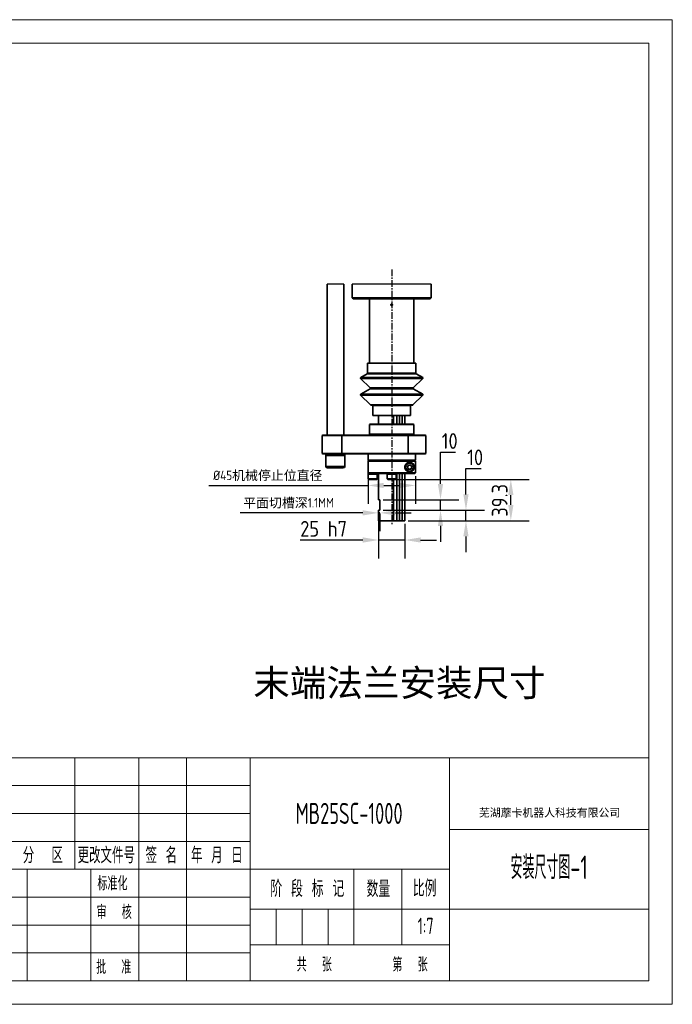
# Model space of a CAD drawing. Header units: millimetres. Extents: x 13873 to 18697, y 1443 to 6366.
# Tile 18 of 28: x 18076 to 18697, y 1443 to 2380. Entities that reach past the tile are written whole.
import ezdxf
from ezdxf.enums import TextEntityAlignment as Align

# ---------------------------------------------------------------- set-up
doc = ezdxf.new("R2010")
doc.units = ezdxf.units.MM
doc.header["$PDSIZE"] = -1
doc.linetypes.add('CENTER', pattern=[10.16, 6.35, -1.27, 1.27, -1.27])
for name, color, linetype, lineweight in [('1轮廓实线层', 7, 'Continuous', 18), ('2细线层', 4, 'Continuous', 13), ('6文字层', 3, 'Continuous', 13), ('L2', 6, 'Continuous', 13), ('图框层', 7, 'Continuous', 18)]:
    doc.layers.add(name, color=color, linetype=linetype, lineweight=lineweight)
doc.styles.add('PC_TEXTSTYLE', font='ISOCP.SHX', dxfattribs={"width": 0.707, "bigfont": 'GBCBIG.SHX'})
doc.styles.add('仿宋体', font='txt')
doc.styles.add('标准汉字', font='gbenor.shx', dxfattribs={"bigfont": 'gbcbig.shx'})
doc.dimstyles.new('副本 ISO-25', dxfattribs={"dimscale": 5, "dimtxt": 3, "dimasz": 3, "dimexe": 3.5, "dimexo": 0.625, "dimtad": 1, "dimtoh": 1, "dimdec": 1, "dimdsep": 46, "dimtxsty": '标准汉字', "dimcen": 2.5, "dimclrd": 4, "dimclre": 4, "dimclrt": 3, "dimadec": 0, "dimazin": 0, "dimtfac": 1, "dimtdec": 1, "dimtmove": 1, "dimatfit": 3, "dimfxl": 1, "dimarcsym": 0})

# ---------------------------------------------------------------- blocks, each defined once
blk = doc.blocks.new('ZwmFrameMain_1_A4^_^无分区图框^_^landscape')
at = {"layer": '1轮廓实线层'}
for p, q in [((0, 0), (0, 200)), ((267, 200), (0, 200)), ((267, 200), (267, 0)), ((0, 0), (267, 0))]:
    blk.add_line(p, q, dxfattribs=at)
at = {"layer": '2细线层'}
for p, q in [((-25, -5), (-25, 205)), ((272, 205), (-25, 205)), ((272, 205), (272, -5)), ((-25, -5), (272, -5))]:
    blk.add_line(p, q, dxfattribs=at)
blk = doc.blocks.new('ZwmFrameMain_1_横向标题栏')
at = {"layer": '1轮廓实线层'}
for p, q in [((-153, 47.6), (0, 47.6)), ((-153, 0), (-153, 47.6))]:
    blk.add_line(p, q, dxfattribs=at)
at = {"layer": '2细线层', "color": 6, "linetype": 'Continuous'}
for p, q in [((-144.5, 23.8), (-144.5, 47.6)), ((-136, 23.8), (-136, 47.6)), ((-122.4, 23.8), (-122.4, 47.6)), ((-108.8, 0), (-108.8, 47.6)), ((-108.8, 23.8), (-108.8, 47.6)), ((-98.6, 0), (-98.6, 47.6)), ((-85, 0), (-85, 47.6)), ((-42.5, 0), (-42.5, 47.6)), ((-153, 41.65), (-85, 41.65)), ((-153, 35.7), (-85, 35.7)), ((-42.5, 32.3), (0, 32.3)), ((-153, 29.75), (-85, 29.75)), ((-153, 23.8), (-42.5, 23.8)), ((-142.8, 0), (-142.8, 23.8)), ((-132.6, 0), (-132.6, 23.8)), ((-62.9, 7.65), (-62.9, 23.8)), ((-52.7, 7.65), (-52.7, 23.8)), ((-153, 17.85), (-85, 17.85)), ((-85, 15.3), (0, 15.3)), ((-79.47, 7.65), (-79.47, 15.3)), ((-73.95, 7.65), (-73.95, 15.3)), ((-68.42, 7.65), (-68.42, 15.3)), ((-153, 11.9), (-85, 11.9)), ((-85, 7.65), (-42.5, 7.65)), ((-153, 5.95), (-85, 5.95))]:
    blk.add_line(p, q, dxfattribs=at)
at = {"layer": 'L2', "linetype": 'Continuous'}
blk.add_line((-119, 0), (-119, 23.8), dxfattribs=at)
at = {"layer": '6文字层', "color": 4, "linetype": 'Continuous', "insert": (-21.17, 35.77), "char_height": 1.7, "width": 46.9115, "attachment_point": 5, "style": '仿宋体'}
blk.add_mtext('芜湖藦卡机器人科技有限公司', dxfattribs=at)
at = {"layer": '6文字层', "color": 6, "style": '标准汉字'}
for s, insert, char_height, width, attachment_point in [('标记', (-149.17, 26.77), 3.4, 9.9025, 5), ('处数', (-140.26, 26.77), 3.4, 9.7325, 5), ('更改文件号', (-115.72, 26.77), 3.4, 24.905, 5), ('签 名', (-103.99, 26.77), 3.4, 12.6286, 5), ('年 月 日', (-92.13, 26.77), 3.4, 20.3696, 5), ('分  区', (-129.24, 26.77), 3.4, 16.2896, 5), ('设   计', (-147.87, 21.02), 2.975, 17.0478, 5), ('标准化', (-114.39, 20.78), 2.975, 13.1644, 5), ('阶 段 标 记', (-80.73, 17.89), 3.5, 25.8612, 7), ('数量', (-60.2, 17.85), 3.5, 8.5159, 7), ('比例', (-50.35, 17.98), 3.5, 7.9953, 7), ('主管设计', (-147.75, 14.68), 2.975, 17.1806, 5), ('审  核', (-114.03, 14.65), 2.975, 13.9931, 5), ('校   对', (-147.84, 9.04), 2.975, 17.2709, 5), ('共  张        第  张', (-75.11, 1.97), 2.975, 51.7172, 7), ('工艺会签', (-147.73, 2.95), 2.975, 17.255, 5), ('批  准', (-114.13, 2.95), 2.975, 14.1047, 5)]:
    blk.add_mtext(s, dxfattribs=dict(at, insert=insert, char_height=char_height, width=width, attachment_point=attachment_point))
at = {"layer": '6文字层', "color": 4, "style": 'PC_TEXTSTYLE', "flags": 8}
for tag, height, width, p, p2 in [('产品名称或材料标记', 4.5, 0.911854, (-77.25, 33.47), (-50.6, 33.47)), ('图样名称', 5, 2.846512, (-41.5, 21.71), (-1, 21.71)), ('图样代号', 5, 2.86875, (-41.5, 5.64), (-1, 5.64))]:
    blk.add_attdef(tag, text='', height=height, dxfattribs=dict(at, width=width)).set_placement(p, p2, align=Align.FIT)
at = {"layer": '6文字层', "color": 6, "style": 'PC_TEXTSTYLE', "width": 9.241641, "flags": 8}
blk.add_attdef('设计', text='', height=2.12, rotation=359.5768, dxfattribs=at).set_placement((-141.75, 19.99), (-133.89, 19.93), align=Align.FIT)
at = {"layer": '6文字层', "color": 6, "style": 'PC_TEXTSTYLE', "flags": 8}
for tag, height, width, p, p2 in [('审核', 2.12, 2.542374, (-141.61, 14.16), (-134.04, 14.16)), ('重量', 3.5, 1.685865, (-61.9, 10.1), (-53.7, 10.1)), ('比例', 3.5, 1.699352, (-51.7, 9.95), (-43.5, 9.95))]:
    blk.add_attdef(tag, text='', height=height, dxfattribs=dict(at, width=width)).set_placement(p, p2, align=Align.FIT)
blk = doc.blocks.new('*D39')
at = {"color": 4, "lineweight": -2, "transparency": 16777216}
for p, q in [((18417.19, 1900.51), (18417.19, 1867.75)), ((18442.19, 1900.51), (18442.19, 1867.75)), ((18402.19, 1885.25), (18342.5, 1885.25)), ((18442.19, 1885.25), (18417.19, 1885.25)), ((18457.19, 1885.25), (18472.19, 1885.25))]:
    blk.add_line(p, q, dxfattribs=at)
at = {"color": 4, "transparency": 16777216}
for points in [[(18402.19, 1887.75), (18402.19, 1882.75), (18417.19, 1885.25)], [(18457.19, 1887.75), (18457.19, 1882.75), (18442.19, 1885.25)]]:
    blk.add_solid(points, dxfattribs=at)
at = {"layer": 'Defpoints', "color": 0, "transparency": 16777216}
for p in [(18417.19, 1903.63), (18442.19, 1903.63), (18442.19, 1885.25)]:
    blk.add_point(p, dxfattribs=at)
at = {"color": 3, "transparency": 16777216, "insert": (18364.85, 1895.88), "char_height": 15, "attachment_point": 5, "style": '标准汉字'}
blk.add_mtext('25 h7', dxfattribs=at)
blk = doc.blocks.new('*D40')
at = {"color": 4, "lineweight": -2, "transparency": 16777216}
for p, q in [((18500.36, 1928.63), (18500.36, 1953.29)), ((18500.36, 1953.29), (18514.75, 1953.29)), ((18421.42, 1913.63), (18517.86, 1913.63)), ((18500.36, 1903.63), (18500.36, 1913.63)), ((18445.32, 1903.63), (18517.86, 1903.63)), ((18500.36, 1888.63), (18500.36, 1873.63))]:
    blk.add_line(p, q, dxfattribs=at)
at = {"color": 4, "transparency": 16777216}
for points in [[(18497.86, 1928.63), (18502.86, 1928.63), (18500.36, 1913.63)], [(18497.86, 1888.63), (18502.86, 1888.63), (18500.36, 1903.63)]]:
    blk.add_solid(points, dxfattribs=at)
at = {"layer": 'Defpoints', "color": 0, "transparency": 16777216}
for p in [(18418.29, 1913.63), (18500.36, 1913.63), (18442.19, 1903.63)]:
    blk.add_point(p, dxfattribs=at)
at = {"color": 3, "transparency": 16777216, "insert": (18509.12, 1963.91), "char_height": 15, "attachment_point": 5, "style": '标准汉字'}
blk.add_mtext('10', dxfattribs=at)
blk = doc.blocks.new('*D41')
at = {"color": 4, "lineweight": -2, "transparency": 16777216}
for p, q in [((18476.13, 1938.63), (18476.13, 1968.82)), ((18476.13, 1968.82), (18490.51, 1968.82)), ((18421.42, 1923.63), (18493.63, 1923.63)), ((18476.13, 1913.63), (18476.13, 1923.63)), ((18421.42, 1913.63), (18493.63, 1913.63)), ((18476.13, 1898.63), (18476.13, 1883.63))]:
    blk.add_line(p, q, dxfattribs=at)
at = {"color": 4, "transparency": 16777216}
for points in [[(18473.63, 1938.63), (18478.63, 1938.63), (18476.13, 1923.63)], [(18473.63, 1898.63), (18478.63, 1898.63), (18476.13, 1913.63)]]:
    blk.add_solid(points, dxfattribs=at)
at = {"layer": 'Defpoints', "color": 0, "transparency": 16777216}
for p in [(18418.29, 1923.63), (18476.13, 1923.63), (18418.29, 1913.63)]:
    blk.add_point(p, dxfattribs=at)
at = {"color": 3, "transparency": 16777216, "insert": (18484.88, 1979.45), "char_height": 15, "attachment_point": 5, "style": '标准汉字'}
blk.add_mtext('10', dxfattribs=at)
blk = doc.blocks.new('*D42')
at = {"color": 4, "lineweight": -2, "transparency": 16777216}
for p, q in [((18432.82, 1942.93), (18560.57, 1942.93)), ((18543.07, 1918.63), (18543.07, 1927.93)), ((18445.32, 1903.63), (18560.57, 1903.63))]:
    blk.add_line(p, q, dxfattribs=at)
at = {"color": 4, "transparency": 16777216}
for points in [[(18540.57, 1927.93), (18545.57, 1927.93), (18543.07, 1942.93)], [(18540.57, 1918.63), (18545.57, 1918.63), (18543.07, 1903.63)]]:
    blk.add_solid(points, dxfattribs=at)
at = {"layer": 'Defpoints', "color": 0, "transparency": 16777216}
for p in [(18429.69, 1942.93), (18543.07, 1942.93), (18442.19, 1903.63)]:
    blk.add_point(p, dxfattribs=at)
at = {"color": 3, "transparency": 16777216, "insert": (18532.45, 1922.95), "char_height": 15, "attachment_point": 5, "rotation": 90, "style": '标准汉字'}
blk.add_mtext('39.3', dxfattribs=at)
blk = doc.blocks.new('*D43')
at = {"color": 4, "lineweight": -2, "transparency": 16777216}
for p, q in [((18407.19, 1946.01), (18407.19, 1919.66)), ((18452.18, 1946.01), (18452.18, 1919.66)), ((18255.5, 1937.16), (18407.19, 1937.16)), ((18422.19, 1937.16), (18437.18, 1937.16))]:
    blk.add_line(p, q, dxfattribs=at)
at = {"color": 4, "transparency": 16777216}
for points in [[(18422.19, 1939.66), (18422.19, 1934.66), (18407.19, 1937.16)], [(18437.18, 1939.66), (18437.18, 1934.66), (18452.18, 1937.16)]]:
    blk.add_solid(points, dxfattribs=at)
at = {"layer": 'Defpoints', "color": 0, "transparency": 16777216}
for p in [(18407.19, 1949.13), (18452.18, 1949.13), (18452.18, 1937.16)]:
    blk.add_point(p, dxfattribs=at)
at = {"color": 3, "transparency": 16777216, "insert": (18311.79, 1946.27), "char_height": 15, "attachment_point": 5, "style": '标准汉字'}
blk.add_mtext('{\\H0.6x;\\C2;%%C45\\fSimSun|b0|i0|c134|p2;机械停止位直径}', dxfattribs=at)
blk = doc.blocks.new('*D44')
at = {"color": 4, "lineweight": -2, "transparency": 16777216}
for p, q in [((18402.19, 1911.09), (18285.4, 1911.09)), ((18418.29, 1911.09), (18417.19, 1911.09)), ((18417.19, 1910.51), (18417.19, 1893.59)), ((18418.29, 1910.51), (18418.29, 1893.59)), ((18433.29, 1911.09), (18448.29, 1911.09))]:
    blk.add_line(p, q, dxfattribs=at)
at = {"color": 4, "transparency": 16777216}
for points in [[(18402.19, 1913.59), (18402.19, 1908.59), (18417.19, 1911.09)], [(18433.29, 1913.59), (18433.29, 1908.59), (18418.29, 1911.09)]]:
    blk.add_solid(points, dxfattribs=at)
at = {"layer": 'Defpoints', "color": 0, "transparency": 16777216}
for p in [(18417.19, 1913.63), (18418.29, 1913.63), (18418.29, 1911.09)]:
    blk.add_point(p, dxfattribs=at)
at = {"color": 3, "transparency": 16777216, "insert": (18331.52, 1920.17), "char_height": 15, "attachment_point": 5, "style": '标准汉字'}
blk.add_mtext('{\\fSimSun|b0|i0|c134|p2;\\H0.6x;\\C2;平面切槽深\\Fgbenor,gbcbig|c134;1.1MM}', dxfattribs=at)

msp = doc.modelspace()

# ---------------------------------------------------------------- linework, layer by layer
at = {"color": 1, "linetype": 'CENTER'}
msp.add_line((18429.69, 2142.83), (18429.69, 1900.3), dxfattribs=at)
at = {"linetype": 'Continuous', "lineweight": 35}
for p, q in [((18368.13, 2128.63), (18368.13, 1985.13)), ((18384.13, 1985.13), (18384.13, 2128.63)), ((18392.19, 2128.63), (18392.19, 2115.63)), ((18467.19, 2115.63), (18467.19, 2128.63)), ((18392.19, 2115.63), (18393.19, 2114.63)), ((18467.19, 2115.63), (18392.19, 2115.63)), ((18393.19, 2114.63), (18466.19, 2114.63)), ((18408.69, 2114.63), (18408.69, 2053.63)), ((18430.15, 2109.73), (18428.99, 2109.36)), ((18428.99, 2109.35), (18429.45, 2109.5)), ((18450.69, 2053.63), (18450.69, 2114.63)), ((18466.19, 2114.63), (18467.19, 2115.63)), ((18406.69, 2053.63), (18406.69, 2043.92)), ((18422.32, 2053.63), (18406.69, 2053.63)), ((18452.69, 2053.63), (18422.32, 2053.63)), ((18452.69, 2043.92), (18452.69, 2053.63)), ((18406.44, 2043.49), (18400.2, 2039.88)), ((18422.24, 2043.49), (18406.44, 2043.49)), ((18406.69, 2043.92), (18452.69, 2043.92)), ((18452.94, 2043.49), (18422.24, 2043.49)), ((18459.19, 2039.88), (18452.94, 2043.49)), ((18400.1, 2039.1), (18409.23, 2029.96)), ((18459.29, 2039.1), (18400.1, 2039.1)), ((18420.4, 2039.88), (18400.2, 2039.88)), ((18459.19, 2039.88), (18420.4, 2039.88)), ((18450.15, 2029.96), (18459.29, 2039.1)), ((18409.13, 2029.17), (18400.2, 2024.01)), ((18423.1, 2029.17), (18409.13, 2029.17)), ((18409.23, 2029.96), (18450.15, 2029.96)), ((18450.26, 2029.17), (18423.1, 2029.17)), ((18459.19, 2024.01), (18450.26, 2029.17)), ((18400.1, 2023.23), (18409.55, 2013.78)), ((18459.29, 2023.23), (18400.1, 2023.23)), ((18420.4, 2024.01), (18400.2, 2024.01)), ((18459.19, 2024.01), (18420.4, 2024.01)), ((18449.84, 2013.78), (18459.29, 2023.23)), ((18409.55, 2013.78), (18449.84, 2013.78)), ((18411.69, 2013.13), (18411.69, 2003.63)), ((18423.77, 2013.13), (18411.69, 2013.13)), ((18447.69, 2013.13), (18423.77, 2013.13)), ((18447.69, 2003.63), (18447.69, 2013.13)), ((18411.69, 2003.63), (18423.92, 2003.63)), ((18417.19, 2003.33), (18417.19, 2003.63)), ((18417.19, 2003.33), (18417.19, 1995.63)), ((18423.92, 2003.63), (18447.69, 2003.63)), ((18431.26, 1995.63), (18431.26, 2003.63)), ((18434.53, 2003.63), (18434.53, 1995.63)), ((18437.25, 1995.63), (18437.25, 2003.63)), ((18439.65, 2003.63), (18439.65, 1995.63)), ((18442.19, 1995.63), (18442.19, 2003.63)), ((18409.19, 1995.63), (18408.69, 1995.13)), ((18408.69, 1995.13), (18408.69, 1986.13)), ((18450.69, 1995.13), (18408.69, 1995.13)), ((18409.19, 1995.63), (18450.19, 1995.63)), ((18450.69, 1995.13), (18450.19, 1995.63)), ((18450.69, 1986.13), (18450.69, 1995.13)), ((18364.13, 1985.13), (18363.63, 1984.63)), ((18363.63, 1984.63), (18363.63, 1967.63)), ((18382.19, 1984.63), (18363.63, 1984.63)), ((18364.13, 1985.13), (18381.94, 1985.13)), ((18382.19, 1984.63), (18381.94, 1985.13)), ((18381.94, 1985.13), (18445.19, 1985.13)), ((18382.19, 1984.63), (18382.19, 1967.63)), ((18445.43, 1984.63), (18382.19, 1984.63)), ((18408.69, 1986.13), (18409.19, 1985.63)), ((18408.69, 1986.13), (18450.69, 1986.13)), ((18450.19, 1985.63), (18409.19, 1985.63)), ((18412.19, 1985.63), (18412.19, 1985.13)), ((18445.19, 1985.13), (18445.43, 1984.63)), ((18445.19, 1985.13), (18461.69, 1985.13)), ((18445.43, 1984.63), (18445.43, 1967.63)), ((18462.19, 1984.63), (18445.43, 1984.63)), ((18447.19, 1985.13), (18447.19, 1985.63)), ((18450.19, 1985.63), (18450.69, 1986.13)), ((18462.19, 1984.63), (18461.69, 1985.13)), ((18462.19, 1967.63), (18462.19, 1984.63)), ((18363.63, 1967.63), (18364.13, 1967.13)), ((18363.63, 1967.63), (18382.19, 1967.63)), ((18381.94, 1967.13), (18364.13, 1967.13)), ((18367.13, 1967.13), (18367.13, 1965.83)), ((18367.13, 1965.83), (18367.13, 1955.33)), ((18367.13, 1965.83), (18383.67, 1965.83)), ((18385.13, 1965.83), (18367.13, 1965.83)), ((18381.94, 1967.13), (18382.19, 1967.63)), ((18445.19, 1967.13), (18381.94, 1967.13)), ((18382.19, 1967.63), (18445.43, 1967.63)), ((18383.67, 1965.83), (18385.13, 1965.83)), ((18385.13, 1965.83), (18385.13, 1967.13)), ((18385.13, 1955.33), (18385.13, 1965.83)), ((18407.19, 1967.13), (18407.19, 1961.13)), ((18407.19, 1961.13), (18407.69, 1960.63)), ((18407.19, 1961.13), (18452.19, 1961.13)), ((18407.69, 1960.63), (18407.19, 1960.13)), ((18407.19, 1960.13), (18407.19, 1949.13)), ((18407.19, 1960.13), (18452.18, 1960.13)), ((18451.69, 1960.63), (18407.69, 1960.63)), ((18451.68, 1960.63), (18407.69, 1960.63)), ((18445.43, 1967.63), (18445.19, 1967.13)), ((18461.69, 1967.13), (18445.19, 1967.13)), ((18445.43, 1967.63), (18462.19, 1967.63)), ((18452.18, 1960.13), (18451.68, 1960.63)), ((18451.69, 1960.63), (18452.19, 1961.13)), ((18452.18, 1949.13), (18452.18, 1960.13)), ((18452.19, 1961.13), (18452.19, 1967.13)), ((18461.69, 1967.13), (18462.19, 1967.63)), ((18367.13, 1955.33), (18383.67, 1955.33)), ((18382.41, 1953.83), (18368.63, 1953.83)), ((18383.63, 1953.83), (18382.41, 1953.83)), ((18383.67, 1955.33), (18385.13, 1955.33)), ((18445.54, 1956.63), (18444.38, 1954.63)), ((18444.38, 1954.63), (18445.54, 1952.63)), ((18447.85, 1956.63), (18445.54, 1956.63)), ((18445.54, 1952.63), (18447.85, 1952.63)), ((18449, 1954.63), (18447.85, 1956.63)), ((18447.85, 1952.63), (18449, 1954.63)), ((18451.08, 1953.61), (18451.08, 1955.65)), ((18407.19, 1949.13), (18407.69, 1948.63)), ((18407.19, 1949.13), (18452.18, 1949.13)), ((18407.19, 1948.63), (18407.19, 1947.93)), ((18407.81, 1948.63), (18407.19, 1948.63)), ((18416.19, 1947.93), (18407.19, 1947.93)), ((18407.44, 1947.93), (18407.44, 1943.36)), ((18407.44, 1943.36), (18407.87, 1942.93)), ((18407.44, 1943.36), (18409.37, 1943.36)), ((18407.81, 1948.63), (18427.42, 1948.63)), ((18409.6, 1942.93), (18407.87, 1942.93)), ((18409.37, 1943.36), (18415.94, 1943.36)), ((18415.51, 1942.93), (18409.6, 1942.93)), ((18415.51, 1942.93), (18415.94, 1943.36)), ((18415.94, 1943.36), (18415.94, 1947.93)), ((18416.19, 1947.93), (18416.19, 1948.63)), ((18417.19, 1948.63), (18417.19, 1923.63)), ((18425.19, 1948.63), (18425.19, 1947.93)), ((18434.19, 1947.93), (18425.19, 1947.93)), ((18425.44, 1947.93), (18425.44, 1943.36)), ((18425.44, 1943.36), (18425.87, 1942.93)), ((18425.44, 1943.36), (18433.25, 1943.36)), ((18432.89, 1942.93), (18425.87, 1942.93)), ((18431.97, 1948.63), (18427.42, 1948.63)), ((18431.26, 1903.63), (18431.26, 1942.93)), ((18431.97, 1948.63), (18451.68, 1948.63)), ((18433.51, 1942.93), (18432.89, 1942.93)), ((18433.25, 1943.36), (18433.94, 1943.36)), ((18433.51, 1942.93), (18433.94, 1943.36)), ((18433.94, 1943.36), (18433.94, 1947.93)), ((18434.19, 1947.93), (18434.19, 1948.63)), ((18434.53, 1948.63), (18434.53, 1903.63)), ((18437.25, 1903.63), (18437.25, 1948.63)), ((18439.65, 1948.63), (18439.65, 1903.63)), ((18442.19, 1903.63), (18442.19, 1948.63)), ((18451.68, 1948.63), (18452.18, 1949.13)), ((18418.29, 1923.63), (18417.19, 1923.63)), ((18418.29, 1913.63), (18418.29, 1923.63)), ((18417.19, 1913.63), (18417.19, 1903.63)), ((18417.19, 1913.63), (18418.29, 1913.63)), ((18417.19, 1903.63), (18431.26, 1903.63)), ((18431.26, 1903.63), (18434.53, 1903.63)), ((18434.53, 1903.63), (18437.25, 1903.63)), ((18437.25, 1903.63), (18439.65, 1903.63)), ((18439.65, 1903.63), (18442.19, 1903.63))]:
    msp.add_line(p, q, dxfattribs=at)
for p, q in [((18384.13, 2128.63), (18368.13, 2128.63)), ((18467.19, 2128.63), (18392.19, 2128.63))]:
    msp.add_line(p, q)
for radius in [4.25, 3.75]:
    msp.add_circle((18446.69, 1954.63), radius, dxfattribs=at)
for centre, radius, start, end in [((18406.19, 2043.92), 0.5, 300, 0), ((18453.19, 2043.92), 0.5, 180, 240), ((18400.45, 2039.45), 0.5, 120, 225), ((18458.94, 2039.45), 0.5, 315, 60), ((18408.88, 2029.6), 0.5, 300, 45), ((18450.51, 2029.6), 0.5, 135, 240), ((18400.45, 2023.58), 0.5, 120, 225), ((18458.94, 2023.58), 0.5, 315, 60), ((18409.9, 2014.13), 0.5, 225, 270), ((18411.19, 2013.13), 0.5, 0, 90), ((18448.19, 2013.13), 0.5, 90, 180), ((18449.49, 2014.13), 0.5, 270, 315), ((18368.63, 1955.33), 1.5, 180, 270), ((18383.63, 1955.33), 1.5, 270, 0), ((18446.69, 1954.63), 2, 150, 210), ((18446.69, 1954.63), 2, 90, 150), ((18446.69, 1954.63), 2, 210, 270), ((18446.69, 1954.63), 2, 30, 90), ((18446.69, 1954.63), 2, 270, 330), ((18446.69, 1954.63), 2, 330, 30)]:
    msp.add_arc(centre, radius, start, end, dxfattribs=at)
for points, knots in [([(18429.69, 2109.88), (18429.78, 2109.87), (18429.95, 2109.86), (18430.17, 2109.73), (18430.34, 2109.54), (18430.44, 2109.3), (18430.45, 2109.04), (18430.38, 2108.8), (18430.23, 2108.59), (18430.02, 2108.44), (18429.83, 2108.39), (18429.64, 2108.38), (18429.44, 2108.41), (18429.22, 2108.53), (18429.05, 2108.73), (18428.95, 2108.96), (18428.93, 2109.22), (18429.01, 2109.47), (18429.16, 2109.67), (18429.37, 2109.82), (18429.56, 2109.88), (18429.67, 2109.88), (18429.69, 2109.88)], [0, 0, 0, 0, 0.053663, 0.107325, 0.161008, 0.214706, 0.26838, 0.32203, 0.375693, 0.429385, 0.483078, 0.5, 0.553663, 0.607325, 0.661008, 0.714706, 0.76838, 0.82203, 0.875693, 0.929385, 0.983078, 1, 1, 1, 1]), ([(18409.97, 2013.63), (18409.95, 2013.63), (18409.84, 2013.63), (18410.44, 2013.63), (18411.81, 2013.63), (18413.64, 2013.63), (18415.41, 2013.63), (18417.32, 2013.63), (18419.91, 2013.63), (18422.23, 2013.63), (18423.35, 2013.63)], [0, 0, 0, 0, 0.040645, 0.202982, 0.368765, 0.534547, 0.615809, 0.697093, 0.85295, 1, 1, 1, 1]), ([(18423.35, 2013.63), (18424.51, 2013.63), (18426.91, 2013.63), (18430.76, 2013.63), (18434.7, 2013.63), (18438.53, 2013.63), (18441.41, 2013.63), (18443.45, 2013.63), (18445.24, 2013.63), (18447.05, 2013.63), (18448.53, 2013.63), (18449.38, 2013.63), (18449.41, 2013.63), (18449.42, 2013.63)], [0, 0, 0, 0, 0.096456, 0.19869, 0.305174, 0.413917, 0.522661, 0.575964, 0.629281, 0.731515, 0.827971, 0.924427, 1, 1, 1, 1]), ([(18451.08, 1953.61), (18450.92, 1953.17), (18450.46, 1951.85), (18449.36, 1950.89), (18447.91, 1950.23), (18446.52, 1950.06), (18445.03, 1950.35), (18443.7, 1951.17), (18442.74, 1952.32), (18442.22, 1953.67), (18442.15, 1955.07), (18442.47, 1956.34), (18443.1, 1957.43), (18444.1, 1958.41), (18445.61, 1959.12), (18447.19, 1959.19), (18448.53, 1958.8), (18449.65, 1958.1), (18450.54, 1957.19), (18450.92, 1956.1), (18451.08, 1955.65)], [0, 0, 0, 0, 0.053274, 0.158526, 0.218023, 0.27738, 0.340905, 0.392328, 0.433855, 0.475589, 0.512437, 0.547174, 0.582675, 0.621466, 0.677831, 0.756155, 0.812777, 0.869469, 0.945443, 1, 1, 1, 1])]:
    msp.add_open_spline(points, degree=3, knots=knots, dxfattribs=at)

# ---------------------------------------------------------------- block references
at = {"layer": '图框层', "xscale": 4.4625, "yscale": 4.4625, "zscale": 4.4625}
msp.add_blockref('ZwmFrameMain_1_A4^_^无分区图框^_^landscape', (17482.94, 1465.65), dxfattribs=at)
at = {"layer": '图框层'}
ref = msp.add_blockref('ZwmFrameMain_1_横向标题栏', (18674.43, 1465.65), dxfattribs=dict(at, xscale=4.4625, yscale=4.4625, zscale=4.4625))
ref.add_attrib('产品名称或材料标记', 'MB25SC-1000', dxfattribs={"layer": '6文字层', "color": 4, "height": 20.0813, "style": 'PC_TEXTSTYLE', "width": 0.707}).set_placement((18389.16, 1615.01), align=Align.CENTER)
ref.add_attrib('图样名称', '安装尺寸图-1', dxfattribs={"layer": '6文字层', "color": 4, "height": 22.312, "style": 'PC_TEXTSTYLE', "width": 0.707}).set_placement((18579.6, 1562.54), align=Align.CENTER)
ref.add_attrib('比例', '1:7', dxfattribs={"layer": '6文字层', "color": 6, "height": 15.619, "style": 'PC_TEXTSTYLE', "width": 0.707}).set_placement((18462.02, 1510.06), align=Align.CENTER)

# ---------------------------------------------------------------- texts
at = {"insert": (18297.97, 1762.06), "char_height": 25.5, "attachment_point": 1}
msp.add_mtext_dynamic_manual_height_columns('{\\fSimSun|b0|i0|c134|p2;\\C3;末端法兰安装尺寸}', width=320.6422, gutter_width=21.17, heights=[0], dxfattribs=at)

# ---------------------------------------------------------------- dimensions: what is measured, and where the dimension line sits
for base, p1, p2, picture, middle in [((18476.13, 1923.63), (18418.29, 1913.63), (18418.29, 1923.63), '*D41', (18484.88, 1968.82)), ((18500.36, 1913.63), (18442.19, 1903.63), (18418.29, 1913.63), '*D40', (18509.12, 1953.29)), ((18543.07, 1942.93), (18442.19, 1903.63), (18429.69, 1942.93), '*D42', (18543.07, 1922.95))]:
    dim = msp.add_linear_dim(base=base, p1=p1, p2=p2, angle=90, dimstyle='副本 ISO-25', override={"dimtmove": 0})
    dim.commit()
    dim.dimension.update_dxf_attribs({"geometry": picture, "text_midpoint": middle, "dimtype": 160})
dim = msp.add_linear_dim(base=(18452.18, 1937.16), p1=(18407.19, 1949.13), p2=(18452.18, 1949.13), text='{\\H0.6x;\\C2;%%C45\\fSimSun|b0|i0|c134|p2;机械停止位直径}', dimstyle='副本 ISO-25')
dim.commit()
dim.dimension.update_dxf_attribs({"geometry": '*D43', "text_midpoint": (18311.79, 1937.16), "dimtype": 160})
at = {"color": 1}
dim = msp.add_linear_dim(base=(18418.29, 1911.09), p1=(18417.19, 1913.63), p2=(18418.29, 1913.63), text='{\\fSimSun|b0|i0|c134|p2;\\H0.6x;\\C2;平面切槽深\\Fgbenor,gbcbig|c134;1.1MM}', dimstyle='副本 ISO-25', override={"dimtmove": 0}, dxfattribs=at)
dim.commit()
dim.dimension.update_dxf_attribs({"geometry": '*D44', "text_midpoint": (18331.52, 1911.09), "dimtype": 160})
dim = msp.add_linear_dim(base=(18442.19, 1885.25), p1=(18417.19, 1903.63), p2=(18442.19, 1903.63), text='<> h7', dimstyle='副本 ISO-25', override={"dimtmove": 0})
dim.commit()
dim.dimension.update_dxf_attribs({"geometry": '*D39', "text_midpoint": (18364.85, 1885.25), "dimtype": 160})

doc.saveas('drawing.dxf')
